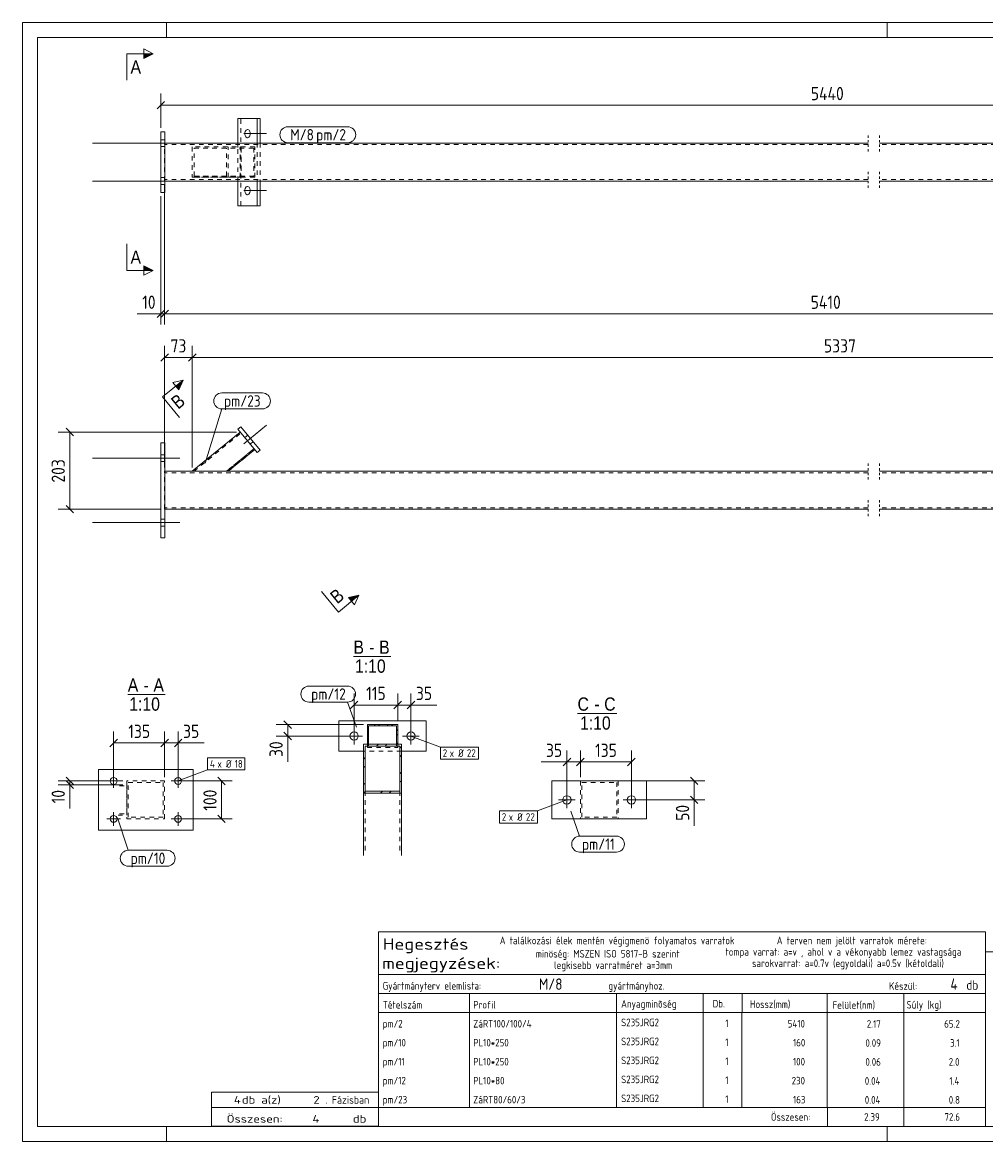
# Model space of a CAD drawing. Header units: millimetres. Extents: x 1 to 419, y 1 to 296.
# Tile 1 of 2: x 1 to 255, y 1 to 296. Entities that reach past the tile are written whole.
import ezdxf

# ---------------------------------------------------------------- set-up
doc = ezdxf.new("R2010")
doc.units = ezdxf.units.MM
doc.header["$LTSCALE"] = 0.6
for name, pattern in [('XKITLINE00', [0]), ('XKITLINE01', [4, 1, -1, 1, -1]), ('XKITLINE02', [4, 2, -2])]:
    doc.linetypes.add(name, pattern=pattern)
for name, color, linetype, lineweight in [('Bolt', 7, 'Continuous', 0), ('BoltMark', 3, 'Continuous', 0), ('DrawingSheet', 5, 'Continuous', 0), ('OtherObjectType', 1, 'Continuous', 0), ('Part', 2, 'Continuous', 0), ('PartMark', 3, 'Continuous', 0), ('Section', 6, 'Continuous', 0), ('Z-DIMENSIONS', 1, 'Continuous', 0)]:
    doc.layers.add(name, color=color, linetype=linetype, lineweight=lineweight)
doc.styles.add('ARIAL', font='ARIAL.TTF')
doc.styles.add('ISOCPEUR', font='ISOCPEUR.TTF')

msp = doc.modelspace()

# ---------------------------------------------------------------- hatches: boundary and pattern name
at = {"layer": 'Section'}
for points in [[(33, 287.75), (35.5, 287.75), (33, 286.5)], [(33, 231.87), (35.5, 230.62), (33, 230.62)], [(41.43, 200.15), (43.37, 201.73), (42.22, 199.18)], [(87, 144.4), (89.73, 145.01), (87.8, 143.43)]]:
    msp.add_hatch(color=6, dxfattribs=at).paths.add_polyline_path(points, flags=17)

# ---------------------------------------------------------------- linework, layer by layer
at = {"layer": 'Bolt', "color": 3, "linetype": 'XKITLINE00', "lineweight": 0}
for p, q in [((59.38, 266.68), (65.38, 266.68)), ((59.75, 267.25), (59.66, 266.9)), ((59.66, 266.9), (59.66, 266.52)), ((59.66, 266.52), (59.73, 266.17)), ((59.73, 266.17), (59.93, 265.8)), ((59.99, 267.63), (59.75, 267.25)), ((59.93, 265.8), (60.28, 265.59)), ((60.34, 267.78), (59.99, 267.63)), ((60.28, 265.59), (60.34, 265.58)), ((60.41, 267.78), (60.34, 267.78)), ((60.34, 265.58), (60.7, 265.74)), ((60.76, 267.57), (60.41, 267.78)), ((60.7, 265.74), (60.94, 266.12)), ((60.96, 267.2), (60.76, 267.57)), ((60.94, 266.12), (61.03, 266.47)), ((61.03, 266.85), (60.96, 267.2)), ((61.03, 266.47), (61.03, 266.85)), ((19.51, 264.18), (42.51, 264.18)), ((19.51, 264.18), (42.51, 264.18)), ((37.51, 265.08), (38.51, 265.08)), ((37.51, 265.08), (38.51, 265.08)), ((37.51, 263.28), (38.51, 263.28)), ((37.51, 263.28), (38.51, 263.28)), ((19.51, 254.18), (42.51, 254.18)), ((19.51, 254.18), (42.51, 254.18)), ((37.51, 255.08), (38.51, 255.08)), ((37.51, 255.08), (38.51, 255.08)), ((37.51, 253.28), (38.51, 253.28)), ((37.51, 253.28), (38.51, 253.28)), ((59.38, 251.68), (65.38, 251.68)), ((59.75, 252.25), (59.66, 251.9)), ((59.66, 251.9), (59.66, 251.52)), ((59.66, 251.52), (59.73, 251.17)), ((59.73, 251.17), (59.93, 250.8)), ((59.99, 252.63), (59.75, 252.25)), ((59.93, 250.8), (60.28, 250.59)), ((60.34, 252.78), (59.99, 252.63)), ((60.41, 252.78), (60.34, 252.78)), ((60.76, 252.57), (60.41, 252.78)), ((60.7, 250.74), (60.94, 251.12)), ((60.96, 252.2), (60.76, 252.57)), ((60.94, 251.12), (61.03, 251.47)), ((61.03, 251.85), (60.96, 252.2)), ((61.03, 251.47), (61.03, 251.85)), ((60.28, 250.59), (60.34, 250.58)), ((60.34, 250.58), (60.7, 250.74)), ((59.38, 184.91), (65.38, 189.82)), ((59.38, 184.91), (65.38, 189.82)), ((59.65, 186.56), (60.42, 187.19)), ((59.65, 186.56), (60.42, 187.19)), ((61.04, 184.85), (61.81, 185.49)), ((61.04, 184.85), (61.81, 185.49)), ((19.51, 181.14), (42.51, 181.14)), ((19.51, 181.14), (42.51, 181.14)), ((37.51, 182.04), (38.51, 182.04)), ((37.51, 182.04), (38.51, 182.04)), ((37.51, 180.24), (38.51, 180.24)), ((37.51, 180.24), (38.51, 180.24)), ((19.51, 164.14), (42.51, 164.14)), ((19.51, 164.14), (42.51, 164.14)), ((37.51, 165.04), (38.51, 165.04)), ((37.51, 165.04), (38.51, 165.04)), ((37.51, 163.24), (38.51, 163.24)), ((37.51, 163.24), (38.51, 163.24)), ((88.43, 105.7), (88.43, 110.1)), ((103.43, 105.7), (103.43, 110.1)), ((86.23, 107.9), (90.63, 107.9)), ((101.23, 107.9), (105.63, 107.9)), ((25.05, 94.27), (25.05, 97.87)), ((42.05, 94.27), (42.05, 97.87)), ((26.85, 96.07), (23.25, 96.07)), ((43.85, 96.07), (40.25, 96.07)), ((144.54, 88.87), (144.54, 93.27)), ((161.54, 88.87), (161.54, 93.27)), ((142.34, 91.07), (146.74, 91.07)), ((159.34, 91.07), (163.74, 91.07)), ((26.85, 86.07), (23.25, 86.07)), ((25.05, 84.27), (25.05, 87.87)), ((43.85, 86.07), (40.25, 86.07)), ((42.05, 84.27), (42.05, 87.87))]:
    msp.add_line(p, q, dxfattribs=at)
for centre, radius in [((88.43, 107.9), 1.1), ((103.43, 107.9), 1.1), ((25.05, 96.07), 0.9), ((42.05, 96.07), 0.9), ((144.54, 91.07), 1.1), ((161.54, 91.07), 1.1), ((25.05, 86.07), 0.9), ((42.05, 86.07), 0.9)]:
    msp.add_circle(centre, radius, dxfattribs=at)
at = {"layer": 'BoltMark', "color": 7, "linetype": 'XKITLINE00', "lineweight": 0}
for p, q in [((103.43, 107.9), (111.22, 105)), ((111.22, 105), (121.19, 105)), ((111.22, 101.8), (111.22, 105)), ((121.19, 101.8), (121.19, 105)), ((49.84, 102.17), (59.63, 102.17)), ((49.84, 98.97), (49.84, 102.17)), ((59.63, 98.97), (59.63, 102.17)), ((111.22, 101.8), (121.19, 101.8)), ((42.05, 96.07), (49.84, 98.97)), ((49.84, 98.97), (59.63, 98.97)), ((144.54, 91.07), (136.75, 88.17)), ((126.79, 88.17), (136.75, 88.17)), ((126.79, 84.97), (126.79, 88.17)), ((136.75, 84.97), (136.75, 88.17)), ((126.79, 84.97), (136.75, 84.97))]:
    msp.add_line(p, q, dxfattribs=at)
at = {"layer": 'DrawingSheet', "color": 2, "linetype": 'XKITLINE00', "lineweight": 0}
for p, q in [((419, 296), (1, 296)), ((1, 296), (1, 1)), ((39, 292), (39, 296)), ((229, 292), (229, 296)), ((39, 1), (39, 5)), ((229, 1), (229, 5)), ((1, 1), (419, 1))]:
    msp.add_line(p, q, dxfattribs=at)
at = {"layer": 'DrawingSheet', "color": 3, "linetype": 'XKITLINE00', "lineweight": 0}
for p, q in [((415, 292), (5, 292)), ((5, 292), (5, 5)), ((5, 5), (415, 5))]:
    msp.add_line(p, q, dxfattribs=at)
at = {"layer": 'OtherObjectType', "color": 6, "linetype": 'XKITLINE00', "lineweight": 0}
for p, q in [((88.27, 128.83), (98.15, 128.83)), ((28.78, 118.83), (38.66, 118.83)), ((147.34, 113.83), (157.73, 113.83))]:
    msp.add_line(p, q, dxfattribs=at)
at = {"layer": 'OtherObjectType', "color": 7, "linetype": 'XKITLINE00', "lineweight": 0}
for p, q in [((94.84, 45.01), (94.84, 56.26)), ((94.84, 56.26), (254.84, 56.26)), ((254.84, 56.26), (254.84, 45.01)), ((254.84, 51.05), (254.84, 6.75)), ((254.84, 51.05), (415, 51.05)), ((94.84, 45.01), (254.84, 45.01)), ((94.84, 45.01), (254.84, 45.01)), ((94.84, 45.01), (94.84, 40.01)), ((254.84, 45.01), (254.84, 40.01)), ((94.84, 40.01), (254.84, 40.01)), ((94.84, 40.01), (94.84, 35.01)), ((118.84, 40.01), (118.84, 35.01)), ((157.61, 35.01), (157.61, 40.01)), ((180.5, 40.01), (180.5, 35.01)), ((190.7, 40.01), (190.7, 35.14)), ((213.15, 40.01), (213.15, 35.01)), ((233.33, 40.01), (233.33, 35.01)), ((254.84, 40.01), (254.84, 35.01)), ((94.84, 35.01), (254.84, 35.01)), ((94.84, 35.01), (94.84, 30.01)), ((118.84, 35.01), (118.84, 30.01)), ((157.61, 30.01), (157.61, 35.01)), ((180.5, 35.01), (180.5, 30.01)), ((190.67, 35.01), (190.67, 30.01)), ((213.18, 35.01), (213.18, 30.01)), ((233.33, 35.01), (233.33, 30.01)), ((254.84, 35.01), (254.84, 30.01)), ((94.84, 30.01), (94.84, 25.01)), ((118.84, 30.01), (118.84, 25.01)), ((157.61, 25.01), (157.61, 30.01)), ((180.5, 30.01), (180.5, 25.01)), ((190.67, 30.01), (190.67, 25.01)), ((213.18, 30.01), (213.18, 25.01)), ((233.33, 30.01), (233.33, 25.01)), ((254.84, 30.01), (254.84, 25.01)), ((94.84, 25.01), (94.84, 20.01)), ((118.84, 25.01), (118.84, 20.01)), ((157.61, 20.01), (157.61, 25.01)), ((180.5, 25.01), (180.5, 20.01)), ((190.67, 25.01), (190.67, 20.01)), ((213.18, 25.01), (213.18, 20.01)), ((233.33, 25.01), (233.33, 20.01)), ((254.84, 25.01), (254.84, 20.01)), ((94.84, 20.01), (94.84, 15.01)), ((118.84, 20.01), (118.84, 15.01)), ((157.61, 15.01), (157.61, 20.01)), ((180.5, 20.01), (180.5, 15.01)), ((190.67, 20), (190.67, 15)), ((213.18, 20.01), (213.18, 15.01)), ((233.33, 20.01), (233.33, 15.01)), ((254.84, 20.01), (254.84, 15.01)), ((94.84, 15), (94.84, 10)), ((118.84, 15), (118.84, 10)), ((157.61, 10), (157.61, 15)), ((180.5, 15), (180.5, 10)), ((190.67, 15), (190.67, 10)), ((213.18, 15), (213.18, 10)), ((233.33, 15), (233.33, 10)), ((254.84, 15), (254.84, 10)), ((50.84, 10), (50.84, 14)), ((50.84, 14), (94.84, 14)), ((94.84, 10), (94.84, 14)), ((50.84, 10), (94.84, 10)), ((50.85, 5.02), (50.84, 9.99)), ((50.84, 9.98), (94.74, 9.98)), ((94.84, 10), (254.84, 10)), ((94.84, 10), (94.84, 5)), ((213.19, 10), (213.19, 5)), ((233.31, 10), (233.31, 5)), ((254.84, 10), (254.84, 5)), ((50.89, 5.03), (94.79, 5.03)), ((94.84, 5), (254.84, 5))]:
    msp.add_line(p, q, dxfattribs=at)
at = {"layer": 'Part', "color": 2, "linetype": 'XKITLINE00', "lineweight": 0}
for p, q in [((57.81, 270.68), (57.81, 264.19)), ((57.81, 270.68), (63.65, 270.68)), ((62.88, 270.68), (62.88, 264.19)), ((63.65, 270.68), (63.65, 264.19)), ((37.51, 251.18), (37.51, 267.18)), ((37.51, 267.18), (38.51, 267.18)), ((38.51, 267.18), (38.51, 251.18)), ((223.96, 264.19), (38.51, 264.19)), ((387.21, 264.19), (226.96, 264.19)), ((38.51, 254.19), (223.96, 254.19)), ((57.81, 247.68), (57.81, 254.19)), ((62.88, 247.68), (62.88, 254.19)), ((63.65, 247.68), (63.65, 254.19)), ((226.96, 254.19), (387.21, 254.19)), ((37.51, 251.18), (38.51, 251.18)), ((57.81, 247.68), (63.65, 247.68)), ((58.59, 189.44), (57.81, 188.8)), ((57.81, 188.8), (57.81, 188.8)), ((57.81, 188.8), (62.88, 182.61)), ((58.59, 189.44), (58.59, 189.44)), ((63.65, 183.24), (58.59, 189.44)), ((45.79, 177.69), (58.45, 188.03)), ((37.51, 185.14), (38.51, 185.14)), ((37.51, 160.14), (37.51, 185.14)), ((38.51, 185.14), (38.51, 160.14)), ((55.27, 177.69), (62.24, 183.38)), ((62.88, 182.61), (63.65, 183.24)), ((63.65, 183.24), (63.65, 183.24)), ((62.88, 182.61), (62.88, 182.61)), ((223.96, 177.69), (38.51, 177.69)), ((387.21, 177.69), (226.96, 177.69)), ((223.96, 167.69), (38.51, 167.69)), ((387.21, 167.69), (226.96, 167.69)), ((38.51, 160.14), (37.51, 160.14)), ((84.43, 103.9), (84.43, 111.9)), ((84.43, 111.9), (107.43, 111.9)), ((99.93, 110.9), (91.93, 110.9)), ((91.93, 110.9), (91.93, 105.77)), ((92.23, 110.6), (92.23, 105.77)), ((92.23, 110.6), (99.63, 110.6)), ((99.63, 110.6), (99.63, 105.77)), ((99.93, 110.9), (99.93, 105.77)), ((107.43, 111.9), (107.43, 103.9)), ((84.43, 103.9), (90.93, 103.9)), ((90.93, 76.4), (90.93, 105.77)), ((90.93, 105.77), (100.93, 105.77)), ((91.33, 105.25), (91.33, 93.37)), ((91.33, 105.25), (100.53, 105.25)), ((92.23, 105.77), (91.93, 105.77)), ((99.93, 105.77), (99.63, 105.77)), ((100.53, 93.37), (100.53, 105.25)), ((100.93, 76.4), (100.93, 105.77)), ((107.43, 103.9), (100.93, 103.9)), ((21.05, 83.07), (21.05, 99.07)), ((46.05, 99.07), (21.05, 99.07)), ((46.05, 99.07), (46.05, 83.07)), ((140.54, 86.07), (140.54, 96.07)), ((165.54, 96.07), (140.54, 96.07)), ((158.08, 96.08), (148.08, 96.08)), ((148.08, 96.08), (148.08, 96.07)), ((158.08, 96.08), (158.08, 96.07)), ((165.54, 86.07), (165.54, 96.07)), ((90.93, 92.85), (100.93, 92.85)), ((91.33, 93.37), (100.53, 93.37)), ((165.54, 86.07), (140.54, 86.07)), ((46.05, 83.07), (21.05, 83.07))]:
    msp.add_line(p, q, dxfattribs=at)
at = {"layer": 'Part', "color": 7, "linetype": 'XKITLINE02', "lineweight": 0}
for p, q in [((58.59, 270.68), (57.81, 270.68)), ((58.59, 247.68), (58.59, 270.68)), ((37.51, 267.18), (38.51, 267.18)), ((38.5, 254.19), (38.5, 264.19)), ((38.5, 264.19), (38.51, 264.19)), ((223.96, 263.79), (38.5, 263.79)), ((62.24, 263.18), (45.79, 263.18)), ((45.79, 263.18), (45.79, 255.18)), ((46.27, 255.48), (46.27, 262.88)), ((46.27, 262.88), (62.05, 262.88)), ((46.27, 262.88), (58.64, 262.88)), ((54.8, 255.48), (54.8, 262.88)), ((55.27, 255.18), (55.27, 263.18)), ((57.81, 264.19), (57.81, 262.88)), ((57.81, 254.19), (57.81, 262.88)), ((58.45, 255.18), (58.45, 263.18)), ((58.64, 262.88), (58.64, 255.48)), ((62.05, 262.88), (62.05, 255.48)), ((62.24, 255.18), (62.24, 263.18)), ((62.88, 264.19), (62.88, 254.19)), ((63.65, 264.19), (63.65, 254.19)), ((387.21, 263.79), (226.96, 263.79)), ((223.96, 254.59), (38.5, 254.59)), ((38.5, 254.19), (38.51, 254.19)), ((38.51, 254.19), (38.5, 254.19)), ((62.24, 255.18), (45.79, 255.18)), ((45.79, 255.18), (58.45, 255.18)), ((62.05, 255.48), (46.27, 255.48)), ((46.27, 255.48), (58.64, 255.48)), ((387.21, 254.59), (226.96, 254.59)), ((38.51, 251.18), (37.51, 251.18)), ((58.59, 247.68), (57.81, 247.68)), ((57.81, 188.8), (58.59, 189.44)), ((45.79, 177.69), (58.45, 188.03)), ((46.27, 177.69), (58.64, 187.8)), ((46.27, 177.69), (58.64, 187.8)), ((62.24, 183.38), (58.45, 188.03)), ((37.51, 185.14), (38.51, 185.14)), ((54.8, 177.69), (62.05, 183.62)), ((62.05, 183.62), (54.8, 177.69)), ((55.27, 177.69), (62.24, 183.38)), ((63.65, 183.24), (62.88, 182.61)), ((38.5, 167.69), (38.5, 177.69)), ((38.5, 177.69), (38.51, 177.69)), ((223.96, 177.29), (38.5, 177.29)), ((55.27, 177.69), (45.79, 177.69)), ((387.21, 177.29), (226.96, 177.29)), ((223.96, 168.09), (38.5, 168.09)), ((38.51, 167.69), (38.5, 167.69)), ((387.21, 168.09), (226.96, 168.09)), ((37.51, 160.14), (38.51, 160.14)), ((100.93, 103.9), (90.93, 103.9)), ((91.93, 105.77), (91.93, 104.9)), ((91.93, 104.9), (99.93, 104.9)), ((92.23, 105.77), (92.23, 105.2)), ((92.23, 105.2), (99.63, 105.2)), ((99.63, 105.77), (99.63, 105.2)), ((99.93, 105.77), (99.93, 104.9)), ((26.23, 95.08), (28.5, 95.08)), ((26.62, 94.78), (28.5, 94.78)), ((38.5, 96.08), (28.5, 96.08)), ((28.5, 96.08), (28.5, 86.08)), ((28.5, 95.08), (28.5, 87.08)), ((28.9, 86.48), (28.9, 95.68)), ((28.9, 95.68), (38.1, 95.68)), ((38.1, 95.68), (38.1, 86.48)), ((38.5, 86.08), (38.5, 96.08)), ((148.08, 96.07), (148.08, 86.08)), ((148.48, 86.48), (148.48, 95.68)), ((148.48, 95.68), (157.68, 95.68)), ((157.68, 95.68), (157.68, 86.48)), ((158.08, 96.07), (158.08, 86.08)), ((91.33, 93.37), (91.33, 76.91)), ((100.53, 93.37), (100.53, 76.91)), ((26.23, 87.08), (28.5, 87.08)), ((26.62, 87.38), (28.5, 87.38)), ((28.5, 86.08), (38.5, 86.08)), ((38.1, 86.48), (28.9, 86.48)), ((148.08, 86.08), (158.08, 86.08)), ((157.68, 86.48), (148.48, 86.48))]:
    msp.add_line(p, q, dxfattribs=at)
at = {"layer": 'Part', "color": 2, "linetype": 'XKITLINE01', "lineweight": 0}
for p, q in [((223.96, 266.19), (223.96, 261.79)), ((226.96, 266.19), (226.96, 261.79)), ((223.96, 256.59), (223.96, 252.19)), ((226.96, 256.59), (226.96, 252.19)), ((223.96, 179.69), (223.96, 175.29)), ((226.96, 179.69), (226.96, 175.29)), ((223.96, 170.09), (223.96, 165.69)), ((226.96, 170.09), (226.96, 165.69))]:
    msp.add_line(p, q, dxfattribs=at)
at = {"layer": 'Part', "color": 11, "linetype": 'XKITLINE00', "lineweight": 0}
for p, q in [((92.23, 110.07), (91.93, 110.37)), ((92.23, 108.92), (91.93, 109.22)), ((94.01, 110.6), (93.71, 110.9)), ((95.16, 110.6), (94.86, 110.9)), ((97.46, 110.6), (97.16, 110.9)), ((98.62, 110.6), (98.32, 110.9)), ((99.93, 109.28), (99.63, 109.58)), ((92.23, 106.62), (91.93, 106.92)), ((91.93, 106.92), (91.93, 106.92)), ((99.93, 108.13), (99.63, 108.43)), ((91.93, 105.77), (91.93, 105.77)), ((91.93, 105.77), (91.93, 105.77)), ((94.87, 105.77), (94.35, 105.25)), ((97.11, 105.77), (96.6, 105.25)), ((99.93, 105.83), (99.63, 106.13)), ((100.93, 105.1), (100.53, 104.7)), ((91.33, 102.23), (90.93, 101.83)), ((100.93, 102.85), (100.53, 102.45)), ((91.33, 99.99), (90.93, 99.59)), ((100.93, 98.36), (100.53, 97.96)), ((91.33, 95.5), (90.93, 95.1)), ((100.93, 96.12), (100.53, 95.72)), ((91.45, 93.37), (90.93, 92.85)), ((95.94, 93.37), (95.42, 92.85)), ((98.18, 93.37), (97.67, 92.85))]:
    msp.add_line(p, q, dxfattribs=at)
at = {"layer": 'PartMark', "color": 7, "linetype": 'XKITLINE00', "lineweight": 0}
for p, q in [((71, 268.49), (86.76, 268.49)), ((71, 264.29), (86.76, 264.29)), ((53.54, 198.32), (64.28, 198.32)), ((49.14, 179.8), (53.54, 194.12)), ((53.54, 194.12), (64.28, 194.12)), ((76.51, 121.06), (86.73, 121.06)), ((76.51, 116.86), (86.73, 116.86)), ((89.06, 110.27), (86.73, 116.86)), ((26.08, 86.3), (28.92, 77.78)), ((145.57, 88.1), (147.9, 81.51)), ((147.9, 81.51), (157.61, 81.51)), ((28.92, 77.78), (39.15, 77.78)), ((147.9, 77.31), (157.61, 77.31)), ((28.92, 73.58), (39.15, 73.58))]:
    msp.add_line(p, q, dxfattribs=at)
for centre, start, end in [((71, 266.39), 90, 270), ((86.76, 266.39), 270, 90), ((53.54, 196.22), 90, 270), ((64.28, 196.22), 270, 90), ((76.51, 118.96), 90, 270), ((86.73, 118.96), 270, 90), ((147.9, 79.41), 90, 270), ((157.61, 79.41), 270, 90), ((28.92, 75.68), 90, 270), ((39.15, 75.68), 270, 90)]:
    msp.add_arc(centre, 2.1, start, end, dxfattribs=at)
at = {"layer": 'Section', "color": 6, "linetype": 'XKITLINE00', "lineweight": 0}
for p, q in [((28.5, 287.75), (28.5, 280.75)), ((28.5, 287.75), (35.5, 287.75)), ((33, 286.5), (33, 289)), ((33, 289), (35.5, 287.75)), ((35.5, 287.75), (33, 286.5)), ((28.5, 230.62), (28.5, 237.62)), ((28.5, 230.62), (35.5, 230.62)), ((35.5, 230.62), (33, 231.87)), ((33, 231.87), (33, 229.37)), ((35.5, 230.62), (33, 229.37)), ((37.95, 197.3), (43.37, 201.73)), ((40.64, 201.12), (43.37, 201.73)), ((42.22, 199.18), (40.64, 201.12)), ((43.37, 201.73), (42.22, 199.18)), ((37.95, 197.3), (42.38, 191.88)), ((84.31, 140.58), (79.88, 146)), ((84.31, 140.58), (89.73, 145.01)), ((89.73, 145.01), (87, 144.4)), ((89.73, 145.01), (88.59, 142.46)), ((87, 144.4), (88.59, 142.46))]:
    msp.add_line(p, q, dxfattribs=at)
at = {"layer": 'Z-DIMENSIONS', "color": 7, "linetype": 'XKITLINE00', "lineweight": 0}
for p, q in [((38.5, 275.18), (36.52, 273.2)), ((37.51, 268.18), (37.51, 277.24)), ((37.51, 274.19), (389.21, 274.19)), ((38.5, 253.19), (38.5, 216.39)), ((38.5, 253.19), (38.5, 216.39)), ((37.51, 250.18), (37.51, 216.39)), ((37.51, 219.19), (31.27, 219.19)), ((37.51, 219.19), (31.27, 219.19)), ((38.5, 220.18), (36.52, 218.2)), ((39.49, 220.18), (37.51, 218.2)), ((39.49, 220.18), (37.51, 218.2)), ((37.51, 219.19), (38.5, 219.19)), ((38.5, 219.19), (387.21, 219.19)), ((38.5, 178.69), (38.5, 210.74)), ((45.79, 178.69), (45.79, 210.74)), ((45.79, 178.69), (45.79, 210.74)), ((39.49, 208.68), (37.51, 206.7)), ((38.5, 207.69), (45.79, 207.69)), ((46.78, 208.68), (44.8, 206.7)), ((46.78, 208.68), (44.8, 206.7)), ((45.79, 207.69), (387.21, 207.69)), ((12.51, 189.02), (14.49, 187.04)), ((57.45, 188.03), (10.45, 188.03)), ((13.5, 167.69), (13.5, 188.03)), ((12.51, 168.68), (14.49, 166.7)), ((37.5, 167.69), (10.45, 167.69)), ((88.43, 108.9), (88.43, 119.13)), ((99.93, 111.9), (99.93, 119.13)), ((99.93, 111.9), (99.93, 119.13)), ((103.43, 108.9), (103.43, 119.13)), ((89.42, 117.07), (87.44, 115.09)), ((88.43, 116.08), (99.93, 116.08)), ((100.92, 117.07), (98.94, 115.09)), ((100.92, 117.07), (98.94, 115.09)), ((99.93, 116.08), (103.43, 116.08)), ((104.42, 117.07), (102.44, 115.09)), ((103.43, 116.08), (110.27, 116.08)), ((103.43, 116.08), (110.27, 116.08)), ((90.93, 110.9), (67.88, 110.9)), ((69.94, 111.89), (71.92, 109.91)), ((70.93, 107.9), (70.93, 110.9)), ((26.04, 107.07), (24.06, 105.09)), ((25.05, 97.07), (25.05, 109.13)), ((39.49, 107.07), (37.51, 105.09)), ((39.49, 107.07), (37.51, 105.09)), ((38.5, 97.08), (38.5, 109.13)), ((38.5, 97.08), (38.5, 109.13)), ((43.04, 107.07), (41.06, 105.09)), ((42.05, 97.07), (42.05, 109.13)), ((87.43, 107.9), (67.88, 107.9)), ((69.94, 108.89), (71.92, 106.91)), ((70.93, 107.9), (70.93, 101.06)), ((70.93, 107.9), (70.93, 101.06)), ((25.05, 106.08), (38.5, 106.08)), ((38.5, 106.08), (42.05, 106.08)), ((42.05, 106.08), (48.88, 106.08)), ((42.05, 106.08), (48.88, 106.08)), ((144.54, 92.07), (144.54, 104.13)), ((148.08, 97.08), (148.08, 104.13)), ((148.08, 97.08), (148.08, 104.13)), ((161.54, 92.07), (161.54, 104.13)), ((144.54, 101.08), (137.71, 101.08)), ((144.54, 101.08), (137.71, 101.08)), ((145.53, 102.07), (143.55, 100.09)), ((144.54, 101.08), (148.08, 101.08)), ((149.07, 102.07), (147.09, 100.09)), ((149.07, 102.07), (147.09, 100.09)), ((148.08, 101.08), (161.54, 101.08)), ((162.53, 102.07), (160.55, 100.09)), ((27.5, 96.08), (10.45, 96.08)), ((27.5, 95.08), (10.45, 95.08)), ((12.51, 97.07), (14.49, 95.09)), ((12.51, 96.07), (14.49, 94.09)), ((13.5, 95.08), (13.5, 96.08)), ((13.5, 95.08), (13.5, 88.84)), ((13.5, 95.08), (13.5, 88.84)), ((43.05, 96.07), (56.3, 96.07)), ((52.51, 97.06), (54.49, 95.08)), ((53.5, 86.07), (53.5, 96.07)), ((159.08, 96.08), (180.88, 96.08)), ((177.09, 97.07), (179.07, 95.09)), ((178.08, 91.07), (178.08, 96.08)), ((177.09, 92.06), (179.07, 90.08)), ((162.54, 91.07), (180.88, 91.07)), ((178.08, 91.07), (178.08, 84.24)), ((178.08, 91.07), (178.08, 84.24)), ((43.05, 86.07), (56.3, 86.07)), ((52.51, 87.06), (54.49, 85.08))]:
    msp.add_line(p, q, dxfattribs=at)
at = {"layer": 'Z-DIMENSIONS', "color": 3}
for p in [(37.51, 274.19), (37.51, 219.19), (38.5, 219.19), (38.5, 219.19), (38.5, 207.69), (45.79, 207.69), (45.79, 207.69), (13.5, 188.03), (13.5, 167.69), (88.43, 116.08), (99.93, 116.08), (99.93, 116.08), (103.43, 116.08), (70.93, 110.9), (70.93, 107.9), (25.05, 106.08), (38.5, 106.08), (38.5, 106.08), (42.05, 106.08), (144.54, 101.08), (148.08, 101.08), (148.08, 101.08), (161.54, 101.08), (13.5, 96.08), (13.5, 95.08), (53.5, 96.07), (178.08, 96.08), (178.08, 91.07), (53.5, 86.07)]:
    msp.add_point(p, dxfattribs=at)

# ---------------------------------------------------------------- texts
at = {"layer": 'BoltMark', "color": 3, "style": 'ISOCPEUR', "width": 0.85}
for s, p in [('2', (111.82, 102.4)), ('x Ø', (113.63, 102.4)), ('22', (118.18, 102.4)), ('4', (50.44, 99.57)), ('x Ø', (52.42, 99.57)), ('18', (56.97, 99.57)), ('2', (127.39, 85.57)), ('x Ø', (129.19, 85.57)), ('22', (133.74, 85.57))]:
    msp.add_text(s, height=2, dxfattribs=at).set_placement(p)
at = {"layer": 'OtherObjectType', "color": 6, "style": 'ARIAL', "width": 0.85}
for s, p in [('B', (88.27, 129.58)), ('B', (95.04, 129.58)), ('-', (92.43, 129.58)), ('1:10', (88.67, 124.58)), ('A', (28.78, 119.58)), ('-', (32.94, 119.58)), ('A', (35.54, 119.58)), ('1:10', (29.17, 114.58)), ('C', (147.34, 114.58)), ('C', (154.36, 114.58)), ('-', (151.76, 114.58)), ('1:10', (147.99, 109.58))]:
    msp.add_text(s, height=3.5, dxfattribs=at).set_placement(p)
at = {"layer": 'OtherObjectType', "color": 7, "style": 'ISOCPEUR'}
for s, height, width, p in [('Hegesztés', 3, 1.19, (95.99, 51.57)), ('A találkozási élek mentén végigmenö folyamatos varratok', 2, 0.85, (126.84, 53.01)), ('A terven nem jelölt varratok mérete:', 2, 0.85, (199.86, 53.01)), ('minöség: MSZEN ISO 5817-B szerint', 2, 0.85, (136.34, 49.51)), ('tompa varrat: a=v , ahol v a vékonyabb lemez vastagsága', 2, 0.85, (186.34, 50.01)), ('megjegyzések:', 3, 1.19, (95.84, 46.51)), ('legkisebb varratméret a=3mm', 2, 0.85, (141.16, 46.51)), ('sarokvarrat: a=0.7v (egyoldali) a=0.5v (kétoldali)', 2, 0.85, (193.34, 47.01)), ('Gyártmányterv elemlista:                               gyártmányhoz.', 2, 0.85, (95.99, 41.07)), ('Készül:', 2, 0.85, (229.47, 41.01)), ('db', 2.5, 0.85, (249.84, 41.01)), ('Tételszám', 2, 0.85, (95.99, 36.07)), ('Anyagminõség', 2, 0.85, (158.83, 36.3)), ('Db.', 2, 0.85, (182.96, 36.36)), ('Hossz(mm)', 2, 0.85, (192.78, 36.22)), ('Súly (kg)', 2, 0.85, (234.05, 36.07)), ('Profil', 2, 0.85, (119.84, 36.07)), ('Felület(nm)', 2, 0.85, (214.56, 36.01)), ('4', 2, 1.211571, (56.74, 11)), ('db a(z)', 2, 1.211571, (58.84, 11)), ('2', 2, 1.211571, (77.7, 11)), ('. Fázisban', 2, 0.935, (80.84, 11)), ('Összesen:', 2, 0.85, (198.33, 6.5)), ('Összesen:            db', 2, 1.211571, (54.84, 6)), ('4', 2, 1.211571, (77.46, 6))]:
    msp.add_text(s, height=height, dxfattribs=dict(at, width=width)).set_placement(p)
at = {"layer": 'OtherObjectType', "color": 5, "style": 'ISOCPEUR', "width": 0.85}
for s, height, p in [('M/8', 3, (137.13, 41.01)), ('4', 3, (245.63, 41.01)), ('pm/2', 2, (95.99, 31.07)), ('ZáRT100/100/4', 2, (119.84, 31.07)), ('S235JRG2', 2, (158.83, 31.41)), ('1', 2, (186.28, 31.18)), ('5410', 2, (202.75, 31.07)), ('2.17', 2, (223.58, 31.01)), ('65.2', 2, (243.99, 31.01)), ('pm/10', 2, (95.99, 26.07)), ('PL10*250', 2, (119.84, 26.07)), ('S235JRG2', 2, (158.83, 26.41)), ('1', 2, (186.28, 26.18)), ('160', 2, (204.13, 26.07)), ('0.09', 2, (223.23, 26.01)), ('3.1', 2, (245.54, 26.01)), ('pm/11', 2, (95.99, 21.07)), ('PL10*250', 2, (119.84, 21.07)), ('S235JRG2', 2, (158.83, 21.41)), ('1', 2, (186.28, 21.18)), ('100', 2, (204.13, 21.07)), ('0.06', 2, (223.23, 21.01)), ('2.0', 2, (245.19, 21.01)), ('pm/12', 2, (95.99, 16.07)), ('PL10*80', 2, (119.84, 16.07)), ('S235JRG2', 2, (158.83, 16.4)), ('1', 2, (186.28, 16.17)), ('230', 2, (203.78, 16.07)), ('0.04', 2, (223.06, 16)), ('1.4', 2, (245.36, 16)), ('pm/23', 2, (95.99, 11.06)), ('ZáRT80/60/3', 2, (119.84, 11.06)), ('S235JRG2', 2, (158.83, 11.4)), ('1', 2, (186.28, 11.17)), ('163', 2, (204.13, 11.06)), ('0.04', 2, (223.06, 11)), ('0.8', 2, (245.19, 11)), ('2.39', 2, (222.89, 6.5)), ('72.6', 2, (244.06, 6.5))]:
    msp.add_text(s, height=height, dxfattribs=at).set_placement(p)
at = {"layer": 'PartMark', "color": 1, "style": 'ISOCPEUR', "width": 0.85}
msp.add_text('M/8', height=3, dxfattribs=at).set_placement((71.6, 264.89))
at = {"layer": 'PartMark', "color": 3, "style": 'ISOCPEUR', "width": 0.85}
for s, p in [('pm/2', (78.43, 264.89)), ('pm/23', (54.14, 194.72)), ('pm/12', (77.11, 117.46)), ('pm/11', (148.5, 77.91)), ('pm/10', (29.52, 74.18))]:
    msp.add_text(s, height=3, dxfattribs=at).set_placement(p)
at = {"layer": 'Section', "color": 6, "style": 'ARIAL', "width": 0.85}
for p in [(29.5, 282.5), (29.5, 232.37)]:
    msp.add_text('A', height=3.5, dxfattribs=at).set_placement(p)
for p in [(42.05, 193.87), (83.98, 142.57)]:
    msp.add_text('B', height=3.5, rotation=39.2591, dxfattribs=at).set_placement(p)
at = {"layer": 'Z-DIMENSIONS', "color": 3, "style": 'ISOCPEUR', "width": 0.85}
for s, p in [('5440', (208.84, 275.49)), ('10', (32.58, 220.49)), ('5410', (208.8, 220.49)), ('73', (40.04, 208.99)), ('5337', (212.29, 208.99)), ('115', (91.62, 117.38)), ('35', (104.74, 117.38)), ('135', (28.92, 107.38)), ('35', (43.36, 107.38)), ('35', (139.02, 102.38)), ('135', (151.96, 102.38))]:
    msp.add_text(s, height=3.5, dxfattribs=at).set_placement(p)
for s, p in [('203', (12.2, 174.7)), ('30', (69.63, 102.37)), ('10', (12.2, 90.16)), ('100', (52.2, 88.21)), ('50', (176.78, 85.55))]:
    msp.add_text(s, height=3.5, rotation=90.0002, dxfattribs=at).set_placement(p)

doc.saveas('drawing.dxf')
